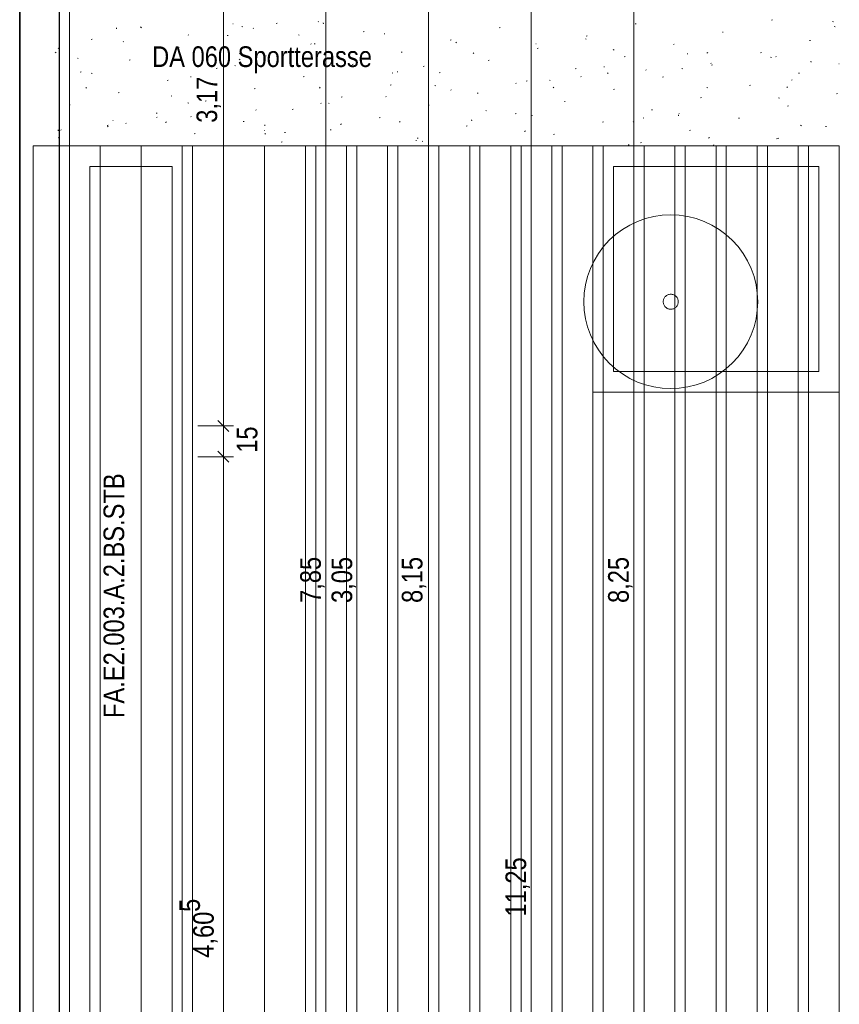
# Model space of a CAD drawing. Extents: x -743 to 300, y 62 to 1112.
# Tile 96 of 179: x -602 to -522, y 876 to 972. Entities that reach past the tile are written whole.
import ezdxf
from ezdxf.lldxf.tags import DXFTag

# ---------------------------------------------------------------- set-up
doc = ezdxf.new("R2010")
doc.units = 0
doc.layers.get('0').update_dxf_attribs({"lineweight": 13})
for name, color, linetype, lineweight, true_color in [('30 -33 Aussenwände- 7 Fassade_ Elemente', 7, 'Continuous', 9, 0x00aacc), ('60- 61 allgemeine Ausstattung- 4 Terrassen', 9, 'Continuous', 9, 0x808080), ('70 -72 Beschriftung- 1 Beschriftung allgemein', 7, 'Continuous', 9, 0xff6633), ('70 -76 Bemaßung- 2 Allgemein', 9, 'Continuous', 5, 0x808080)]:
    doc.layers.add(name, color=color, linetype=linetype, lineweight=lineweight, true_color=true_color)
doc.layers.add('70 -72 Beschriftung- 5 Höhenkoten-A06CPV7HL0', color=7, linetype='Continuous', lineweight=15)
doc.styles.get("Standard").update_dxf_attribs({"font": 'ARIALN.TTF'})
tags = doc.linetypes.add('grob-A06CPV7GL0', pattern=[14, 3, -8, 3]).pattern_tags.tags
tags[8:9] = [DXFTag(74, 4), DXFTag(75, 0), DXFTag(340, '0'), DXFTag(46, 0.0), DXFTag(50, 0.0), DXFTag(44, 0.0), DXFTag(45, 0.0)]
tags[6:7] = [DXFTag(74, 4), DXFTag(75, 0), DXFTag(340, '0'), DXFTag(46, 0.0), DXFTag(50, 0.0), DXFTag(44, 0.0), DXFTag(45, 0.0)]
tags[4:5] = [DXFTag(74, 4), DXFTag(75, 0), DXFTag(340, '0'), DXFTag(46, 0.0), DXFTag(50, 0.0), DXFTag(44, 0.0), DXFTag(45, 0.0)]

# ---------------------------------------------------------------- blocks, each defined once
blk = doc.blocks.new('Referenz-A06CPV7ML0')
at = {"layer": '30 -33 Aussenwände- 7 Fassade_ Elemente', "color": 0, "linetype": 'Continuous', "lineweight": 25, "ltscale": 0.25}
for p, q in [((-601.752, 999.912), (-601.752, 834.912)), ((-601.752, 839.912), (-601.752, 994.912)), ((-597.912, 994.912), (-597.912, 839.912))]:
    blk.add_line(p, q, dxfattribs=at)
at = {"layer": '30 -33 Aussenwände- 7 Fassade_ Elemente', "color": 0, "linetype": 'Continuous', "ltscale": 0.13}
blk.add_line((-596.912, 836.312), (-596.912, 998.512), dxfattribs=at)
at = {"layer": '60- 61 allgemeine Ausstattung- 4 Terrassen', "color": 0}
for p, q in [((-592.314, 971.229), (-592.324, 971.317)), ((-590.027, 971.375), (-589.931, 971.399)), ((-589.932, 971.348), (-589.841, 971.311)), ((-581.002, 971.719), (-580.958, 971.716)), ((-580.123, 971.443), (-580.029, 971.414)), ((-578.97, 971.253), (-579.003, 971.29)), ((-576.771, 971.754), (-576.675, 971.778)), ((-572.639, 971.903), (-572.672, 971.939)), ((-572.17, 971.719), (-572.18, 971.807)), ((-555.033, 971.322), (-554.938, 971.346)), ((-541.777, 971.701), (-541.682, 971.725)), ((-528.521, 972.08), (-528.426, 972.104)), ((-522.578, 971.922), (-522.484, 971.893)), ((-522.41, 971.443), (-522.319, 971.406)), ((-585.301, 970.604), (-585.334, 970.64)), ((-581.546, 970.564), (-581.45, 970.587)), ((-574.603, 970.629), (-574.511, 970.593)), ((-568.29, 970.943), (-568.194, 970.967)), ((-566.239, 970.745), (-566.194, 970.742)), ((-546.552, 970.51), (-546.457, 970.534)), ((-533.296, 970.89), (-533.201, 970.913)), ((-597.964, 969.305), (-597.996, 969.342)), ((-594.802, 970.185), (-594.706, 970.208)), ((-591.632, 969.954), (-591.665, 969.991)), ((-586.321, 969.373), (-586.225, 969.397)), ((-573.381, 969.755), (-573.364, 969.714)), ((-573.065, 969.752), (-572.969, 969.776)), ((-559.808, 970.131), (-559.713, 970.155)), ((-559.273, 969.911), (-559.182, 969.874)), ((-551.475, 969.771), (-551.43, 969.768)), ((-551.327, 969.32), (-551.232, 969.344)), ((-546.644, 970.244), (-546.55, 970.215)), ((-538.071, 969.699), (-537.976, 969.723)), ((-524.815, 970.078), (-524.72, 970.102)), ((-598.215, 968.937), (-598.296, 968.881)), ((-596.136, 968.379), (-596.045, 968.342)), ((-580.264, 968.866), (-580.336, 968.799)), ((-577.84, 968.562), (-577.744, 968.585)), ((-570.711, 968.565), (-570.616, 968.537)), ((-564.584, 968.941), (-564.488, 968.965)), ((-557.493, 968.89), (-557.565, 968.823)), ((-543.943, 969.193), (-543.852, 969.156)), ((-542.846, 968.508), (-542.751, 968.532)), ((-536.711, 968.797), (-536.667, 968.794)), ((-534.722, 968.914), (-534.793, 968.847)), ((-529.59, 968.888), (-529.495, 968.911)), ((-528.614, 968.474), (-528.523, 968.438)), ((-528.066, 968.484), (-528.099, 968.521)), ((-591.096, 968.183), (-591, 968.206)), ((-580.806, 967.661), (-580.715, 967.624)), ((-580.284, 968.269), (-580.364, 968.212)), ((-569.359, 967.75), (-569.263, 967.774)), ((-562.352, 967.6), (-562.433, 967.544)), ((-556.102, 968.129), (-556.007, 968.153)), ((-544.797, 967.479), (-544.806, 967.567)), ((-534.397, 967.835), (-534.43, 967.871)), ((-534.365, 967.697), (-534.27, 967.721)), ((-524.653, 967.969), (-524.662, 968.057)), ((-521.947, 967.823), (-521.903, 967.82)), ((-595.871, 966.992), (-595.775, 967.016)), ((-594.777, 966.887), (-594.683, 966.859)), ((-585.085, 966.498), (-585.094, 966.586)), ((-582.615, 967.371), (-582.519, 967.395)), ((-574.134, 966.56), (-574.038, 966.583)), ((-565.477, 966.942), (-565.386, 966.905)), ((-564.941, 966.988), (-564.95, 967.076)), ((-560.878, 966.939), (-560.782, 966.963)), ((-547.621, 967.318), (-547.526, 967.342)), ((-547.059, 966.536), (-547.092, 966.573)), ((-544.42, 966.932), (-544.501, 966.876)), ((-540.728, 967.186), (-540.761, 967.222)), ((-539.14, 966.506), (-539.045, 966.53)), ((-537.232, 967.366), (-537.138, 967.337)), ((-525.884, 966.886), (-525.789, 966.909)), ((-595.249, 965.498), (-595.321, 965.43)), ((-587.39, 966.181), (-587.294, 966.204)), ((-572.478, 965.522), (-572.55, 965.455)), ((-565.653, 965.748), (-565.557, 965.772)), ((-561.298, 965.688), (-561.204, 965.659)), ((-553.391, 965.887), (-553.423, 965.923)), ((-552.396, 966.127), (-552.301, 966.151)), ((-550.147, 966.224), (-550.056, 966.187)), ((-549.706, 965.546), (-549.778, 965.479)), ((-534.818, 965.506), (-534.726, 965.469)), ((-530.659, 965.695), (-530.564, 965.719)), ((-526.935, 965.57), (-527.007, 965.503)), ((-526.488, 966.264), (-526.569, 966.207)), ((-592.165, 964.99), (-592.069, 965.014)), ((-587.01, 964.692), (-586.919, 964.655)), ((-578.909, 965.369), (-578.813, 965.393)), ((-570.428, 964.558), (-570.332, 964.581)), ((-566.053, 964.588), (-566.086, 964.625)), ((-559.722, 965.237), (-559.755, 965.274)), ((-557.172, 964.937), (-557.076, 964.961)), ((-543.915, 965.316), (-543.82, 965.34)), ((-522.178, 964.884), (-522.083, 964.907)), ((-596.94, 963.799), (-596.845, 963.823)), ((-585.365, 964.01), (-585.27, 963.981)), ((-583.684, 964.179), (-583.588, 964.202)), ((-572.384, 963.939), (-572.417, 963.975)), ((-571.681, 963.974), (-571.589, 963.937)), ((-561.947, 963.746), (-561.851, 963.77)), ((-548.69, 964.125), (-548.595, 964.149)), ((-535.434, 964.504), (-535.339, 964.528)), ((-527.819, 964.488), (-527.725, 964.459)), ((-526.953, 963.693), (-526.858, 963.717)), ((-588.459, 962.988), (-588.363, 963.012)), ((-588.346, 962.623), (-588.427, 962.567)), ((-585.046, 962.64), (-585.079, 962.677)), ((-578.715, 963.289), (-578.748, 963.326)), ((-575.203, 963.367), (-575.107, 963.391)), ((-556.351, 963.255), (-556.26, 963.218)), ((-553.466, 962.935), (-553.37, 962.959)), ((-551.886, 962.81), (-551.792, 962.781)), ((-540.209, 963.314), (-540.114, 963.338)), ((-537.568, 962.748), (-537.577, 962.836)), ((-537.513, 963.008), (-537.496, 962.967)), ((-593.234, 961.797), (-593.139, 961.821)), ((-593.214, 961.723), (-593.123, 961.686)), ((-592.682, 962.303), (-592.637, 962.3)), ((-591.378, 961.991), (-591.411, 962.027)), ((-587.463, 962.153), (-587.535, 962.086)), ((-579.978, 962.177), (-579.882, 962.2)), ((-577.856, 961.767), (-577.865, 961.855)), ((-570.414, 961.955), (-570.495, 961.899)), ((-566.722, 962.556), (-566.626, 962.579)), ((-564.691, 962.178), (-564.763, 962.11)), ((-558.241, 961.744), (-558.145, 961.768)), ((-557.712, 962.257), (-557.721, 962.345)), ((-544.984, 962.123), (-544.889, 962.147)), ((-541.92, 962.202), (-541.992, 962.135)), ((-541.021, 962.537), (-540.93, 962.5)), ((-531.728, 962.502), (-531.633, 962.526)), ((-525.692, 961.819), (-525.601, 961.782)), ((-523.247, 961.691), (-523.152, 961.715)), ((-598, 961.277), (-598.009, 961.365)), ((-597.709, 961.341), (-597.742, 961.378)), ((-584.753, 960.986), (-584.657, 961.01)), ((-577.918, 961.329), (-577.874, 961.326)), ((-577.884, 961.005), (-577.793, 960.968)), ((-575.952, 961.132), (-575.858, 961.103)), ((-571.497, 961.365), (-571.401, 961.389)), ((-552.483, 961.287), (-552.563, 961.23)), ((-549.76, 960.933), (-549.664, 960.957)), ((-536.503, 961.312), (-536.408, 961.336)), ((-600.452, 959.812), (-521.912, 959.812)), ((-600.452, 839.812), (-600.452, 959.812)), ((-598.009, 960.607), (-597.914, 960.631)), ((-597.912, 959.812), (-597.912, 839.812)), ((-596.912, 959.812), (-584.912, 959.812)), ((-596.912, 839.812), (-596.912, 959.812)), ((-593.912, 959.812), (-593.912, 839.812)), ((-589.912, 959.812), (-589.912, 839.812)), ((-589.461, 959.812), (-589.433, 959.819)), ((-585.912, 959.812), (-585.912, 839.812)), ((-572.912, 959.812), (-584.912, 959.812)), ((-584.912, 959.812), (-584.912, 928.062)), ((-584.912, 959.812), (-584.912, 839.812)), ((-581.912, 959.812), (-581.912, 839.812)), ((-577.912, 959.812), (-577.912, 839.812)), ((-576.272, 960.175), (-576.176, 960.198)), ((-573.912, 959.812), (-573.912, 839.812)), ((-572.912, 959.812), (-521.912, 959.812)), ((-572.912, 839.812), (-572.912, 959.812)), ((-572.912, 839.812), (-572.912, 959.812)), ((-569.912, 959.812), (-569.912, 839.812)), ((-568.912, 839.812), (-568.912, 959.812)), ((-565.912, 959.812), (-565.912, 839.812)), ((-564.912, 839.812), (-564.912, 959.812)), ((-563.154, 960.355), (-563.11, 960.352)), ((-563.016, 960.554), (-562.92, 960.577)), ((-562.555, 960.286), (-562.463, 960.25)), ((-561.912, 959.812), (-561.912, 839.812)), ((-560.912, 839.812), (-560.912, 959.812)), ((-557.912, 959.812), (-557.912, 839.812)), ((-556.912, 839.812), (-556.912, 959.812)), ((-553.912, 959.812), (-553.912, 839.812)), ((-552.912, 839.812), (-552.912, 959.812)), ((-549.912, 959.812), (-549.912, 839.812)), ((-548.912, 839.812), (-548.912, 959.812)), ((-545.912, 959.812), (-545.912, 839.812)), ((-545.912, 959.812), (-521.912, 959.812)), ((-545.912, 935.812), (-545.912, 959.812)), ((-544.912, 839.812), (-544.912, 959.812)), ((-542.473, 959.932), (-542.379, 959.904)), ((-541.912, 959.812), (-541.912, 839.812)), ((-541.278, 960.121), (-541.183, 960.145)), ((-540.912, 839.812), (-540.912, 959.812)), ((-537.912, 959.812), (-537.912, 839.812)), ((-536.912, 839.812), (-536.912, 959.812)), ((-534.551, 960.618), (-534.632, 960.562)), ((-534.142, 959.871), (-534.175, 959.908)), ((-533.912, 959.812), (-533.912, 839.812)), ((-532.912, 839.812), (-532.912, 959.812)), ((-529.912, 959.812), (-529.912, 839.812)), ((-528.912, 839.812), (-528.912, 959.812)), ((-528.022, 960.5), (-527.927, 960.524)), ((-527.811, 960.52), (-527.844, 960.557)), ((-525.912, 959.812), (-525.912, 839.812)), ((-524.912, 839.812), (-524.912, 959.812)), ((-521.912, 959.812), (-521.912, 839.812)), ((-521.912, 959.812), (-521.912, 935.812)), ((-521.912, 959.812), (-521.912, 839.812)), ((-594.912, 957.812), (-586.912, 957.812)), ((-594.912, 841.812), (-594.912, 957.812)), ((-586.912, 957.812), (-586.912, 841.812)), ((-543.912, 957.812), (-523.912, 957.812)), ((-543.912, 937.812), (-543.912, 957.812)), ((-523.912, 957.812), (-523.912, 937.812)), ((-538.532, 945.326), (-538.462, 945.343)), ((-538.462, 945.343), (-538.391, 945.354)), ((-538.391, 945.354), (-538.319, 945.357)), ((-538.319, 945.357), (-538.247, 945.354)), ((-538.247, 945.354), (-538.176, 945.343)), ((-538.176, 945.343), (-538.106, 945.326)), ((-539.052, 944.624), (-539.048, 944.696)), ((-539.048, 944.553), (-539.052, 944.624)), ((-539.048, 944.696), (-539.038, 944.767)), ((-539.038, 944.481), (-539.048, 944.553)), ((-539.038, 944.767), (-539.02, 944.837)), ((-539.02, 944.412), (-539.038, 944.481)), ((-539.02, 944.837), (-538.996, 944.905)), ((-538.996, 944.344), (-539.02, 944.412)), ((-538.996, 944.905), (-538.965, 944.97)), ((-538.965, 944.97), (-538.928, 945.032)), ((-538.928, 945.032), (-538.886, 945.089)), ((-538.886, 945.089), (-538.837, 945.143)), ((-538.837, 945.143), (-538.784, 945.191)), ((-538.784, 945.191), (-538.726, 945.234)), ((-538.726, 945.234), (-538.665, 945.271)), ((-538.665, 945.271), (-538.6, 945.301)), ((-538.6, 945.301), (-538.532, 945.326)), ((-538.106, 945.326), (-538.039, 945.301)), ((-538.039, 945.301), (-537.974, 945.271)), ((-537.974, 945.271), (-537.912, 945.234)), ((-537.912, 945.234), (-537.854, 945.191)), ((-537.854, 945.191), (-537.801, 945.143)), ((-537.801, 945.143), (-537.753, 945.089)), ((-537.753, 945.089), (-537.71, 945.032)), ((-537.71, 945.032), (-537.673, 944.97)), ((-537.673, 944.97), (-537.642, 944.905)), ((-537.642, 944.905), (-537.618, 944.837)), ((-537.618, 944.412), (-537.642, 944.344)), ((-537.618, 944.837), (-537.6, 944.767)), ((-537.6, 944.481), (-537.618, 944.412)), ((-537.6, 944.767), (-537.59, 944.696)), ((-537.59, 944.553), (-537.6, 944.481)), ((-537.59, 944.696), (-537.586, 944.624)), ((-537.586, 944.624), (-537.59, 944.553)), ((-538.965, 944.279), (-538.996, 944.344)), ((-538.928, 944.217), (-538.965, 944.279)), ((-538.886, 944.16), (-538.928, 944.217)), ((-538.837, 944.106), (-538.886, 944.16)), ((-538.784, 944.058), (-538.837, 944.106)), ((-538.726, 944.015), (-538.784, 944.058)), ((-538.665, 943.978), (-538.726, 944.015)), ((-538.6, 943.947), (-538.665, 943.978)), ((-538.532, 943.923), (-538.6, 943.947)), ((-538.462, 943.906), (-538.532, 943.923)), ((-538.391, 943.895), (-538.462, 943.906)), ((-538.319, 943.892), (-538.391, 943.895)), ((-538.247, 943.895), (-538.319, 943.892)), ((-538.176, 943.906), (-538.247, 943.895)), ((-538.106, 943.923), (-538.176, 943.906)), ((-538.039, 943.947), (-538.106, 943.923)), ((-537.974, 943.978), (-538.039, 943.947)), ((-537.912, 944.015), (-537.974, 943.978)), ((-537.854, 944.058), (-537.912, 944.015)), ((-537.801, 944.106), (-537.854, 944.058)), ((-537.753, 944.16), (-537.801, 944.106)), ((-537.71, 944.217), (-537.753, 944.16)), ((-537.673, 944.279), (-537.71, 944.217)), ((-537.642, 944.344), (-537.673, 944.279)), ((-523.912, 937.812), (-543.912, 937.812)), ((-521.912, 935.812), (-545.912, 935.812)), ((-584.912, 928.062), (-584.912, 839.812))]:
    blk.add_line(p, q, dxfattribs=at)
at = {"layer": '60- 61 allgemeine Ausstattung- 4 Terrassen', "color": 0, "linetype": 'grob-A06CPV7GL0', "ltscale": 0.13}
for p, q in [((-539.972, 952.932), (-539.149, 953.054)), ((-539.149, 953.054), (-538.319, 953.095)), ((-538.319, 953.095), (-537.489, 953.054)), ((-537.489, 953.054), (-536.667, 952.932)), ((-543.025, 951.667), (-542.312, 952.095)), ((-542.312, 952.095), (-541.561, 952.45)), ((-541.561, 952.45), (-540.778, 952.73)), ((-540.778, 952.73), (-539.972, 952.932)), ((-536.667, 952.932), (-535.86, 952.73)), ((-535.86, 952.73), (-535.078, 952.45)), ((-535.078, 952.45), (-534.326, 952.095)), ((-534.326, 952.095), (-533.613, 951.667)), ((-544.309, 950.614), (-543.693, 951.172)), ((-543.693, 951.172), (-543.025, 951.667)), ((-533.613, 951.667), (-532.946, 951.172)), ((-532.946, 951.172), (-532.33, 950.614)), ((-544.867, 949.998), (-544.309, 950.614)), ((-532.33, 950.614), (-531.771, 949.998)), ((-545.789, 948.617), (-545.362, 949.33)), ((-545.362, 949.33), (-544.867, 949.998)), ((-531.771, 949.998), (-531.276, 949.33)), ((-531.276, 949.33), (-530.849, 948.617)), ((-546.145, 947.866), (-545.789, 948.617)), ((-530.849, 948.617), (-530.493, 947.866)), ((-546.425, 947.083), (-546.145, 947.866)), ((-530.493, 947.866), (-530.213, 947.083)), ((-546.627, 946.277), (-546.425, 947.083)), ((-530.213, 947.083), (-530.011, 946.277)), ((-546.79, 944.624), (-546.749, 945.455)), ((-546.749, 945.455), (-546.627, 946.277)), ((-530.011, 946.277), (-529.89, 945.455)), ((-529.89, 945.455), (-529.849, 944.624)), ((-546.749, 943.794), (-546.79, 944.624)), ((-529.849, 944.624), (-529.89, 943.794)), ((-546.627, 942.972), (-546.749, 943.794)), ((-529.89, 943.794), (-530.011, 942.972)), ((-546.425, 942.166), (-546.627, 942.972)), ((-530.011, 942.972), (-530.213, 942.166)), ((-546.145, 941.383), (-546.425, 942.166)), ((-530.213, 942.166), (-530.493, 941.383)), ((-545.789, 940.632), (-546.145, 941.383)), ((-545.362, 939.919), (-545.789, 940.632)), ((-530.849, 940.632), (-531.276, 939.919)), ((-530.493, 941.383), (-530.849, 940.632)), ((-544.867, 939.251), (-545.362, 939.919)), ((-531.276, 939.919), (-531.771, 939.251)), ((-544.309, 938.635), (-544.867, 939.251)), ((-543.693, 938.077), (-544.309, 938.635)), ((-532.33, 938.635), (-532.946, 938.077)), ((-531.771, 939.251), (-532.33, 938.635)), ((-543.025, 937.582), (-543.693, 938.077)), ((-532.946, 938.077), (-533.613, 937.582)), ((-542.312, 937.154), (-543.025, 937.582)), ((-541.561, 936.799), (-542.312, 937.154)), ((-540.778, 936.519), (-541.561, 936.799)), ((-535.078, 936.799), (-535.86, 936.519)), ((-534.326, 937.154), (-535.078, 936.799)), ((-533.613, 937.582), (-534.326, 937.154)), ((-539.972, 936.317), (-540.778, 936.519)), ((-539.149, 936.195), (-539.972, 936.317)), ((-538.319, 936.154), (-539.149, 936.195)), ((-537.489, 936.195), (-538.319, 936.154)), ((-536.667, 936.317), (-537.489, 936.195)), ((-535.86, 936.519), (-536.667, 936.317))]:
    blk.add_line(p, q, dxfattribs=at)
at = {"layer": '70 -76 Bemaßung- 2 Allgemein', "color": 0, "linetype": 'Continuous', "ltscale": 0.13}
for p, q in [((-551.912, 775.972), (-551.912, 998.852)), ((-541.912, 835.972), (-541.912, 998.852)), ((-561.912, 836.972), (-561.912, 997.852)), ((-581.912, 933.572), (-581.912, 994.852)), ((-571.912, 839.972), (-571.912, 994.852)), ((-581.912, 933.572), (-581.912, 934.633)), ((-581.912, 931.512), (-581.912, 933.572)), ((-581.912, 931.512), (-581.912, 933.572)), ((-584.412, 932.512), (-580.912, 932.512)), ((-584.412, 932.512), (-580.912, 932.512)), ((-581.912, 929.512), (-581.912, 932.512)), ((-581.912, 930.512), (-581.912, 928.452)), ((-581.912, 930.512), (-581.912, 928.452)), ((-584.412, 929.512), (-580.912, 929.512)), ((-584.412, 929.512), (-580.912, 929.512)), ((-581.912, 928.452), (-581.912, 927.391)), ((-581.912, 838.472), (-581.912, 928.452))]:
    blk.add_line(p, q, dxfattribs=at)
at = {"layer": '70 -76 Bemaßung- 2 Allgemein', "color": 0, "linetype": 'Continuous', "lineweight": 20, "ltscale": 0.2}
for p, q in [((-581.381, 931.982), (-582.442, 933.043)), ((-581.381, 931.982), (-582.442, 933.043)), ((-582.442, 930.043), (-581.381, 928.982)), ((-582.442, 930.043), (-581.381, 928.982))]:
    blk.add_line(p, q, dxfattribs=at)
at = {"layer": '70 -72 Beschriftung- 1 Beschriftung allgemein', "color": 0, "linetype": 'Continuous', "ltscale": 0.13, "insert": (-593.585, 904.046), "char_height": 2.01377, "attachment_point": 1, "rotation": 90}
blk.add_mtext('{\\fArial Narrow;FA.E2.003.A.2.BS.STB}', dxfattribs=at)
at = {"layer": '70 -72 Beschriftung- 5 Höhenkoten-A06CPV7HL0', "color": 0, "linetype": 'Continuous', "ltscale": 0.15, "insert": (-588.852, 969.518), "char_height": 2.01377, "attachment_point": 1}
blk.add_mtext('{\\fArial Narrow;DA 060 Sportterasse}', dxfattribs=at)
at = {"layer": '70 -76 Bemaßung- 2 Allgemein', "color": 0, "linetype": 'Continuous', "ltscale": 0.13, "char_height": 2.01377, "attachment_point": 1, "rotation": 90}
for s, insert in [('{\\fArial Narrow;3,17}', (-584.527, 962.068)), ('{\\fArial Narrow;15}', (-580.607, 929.9)), ('{\\fArial Narrow;7,85}', (-574.427, 915.268)), ('{\\fArial Narrow;3,05}', (-571.375, 915.261)), ('{\\fArial Narrow;8,15}', (-564.527, 915.261)), ('{\\fArial Narrow;8,25}', (-544.427, 915.261)), ('{\\fArial Narrow;11,25}', (-554.427, 884.696)), ('{\\fArial Narrow;5}', (-586.205, 885.148)), ('{\\fArial Narrow;4,60}', (-584.862, 880.682))]:
    blk.add_mtext(s, dxfattribs=dict(at, insert=insert))

msp = doc.modelspace()

# ---------------------------------------------------------------- block references
at = {"color": 8, "lineweight": 13, "ltscale": 0.13, "true_color": 0x808080}
msp.add_blockref('Referenz-A06CPV7ML0', (0, 0), dxfattribs=at)

doc.saveas('drawing.dxf')
